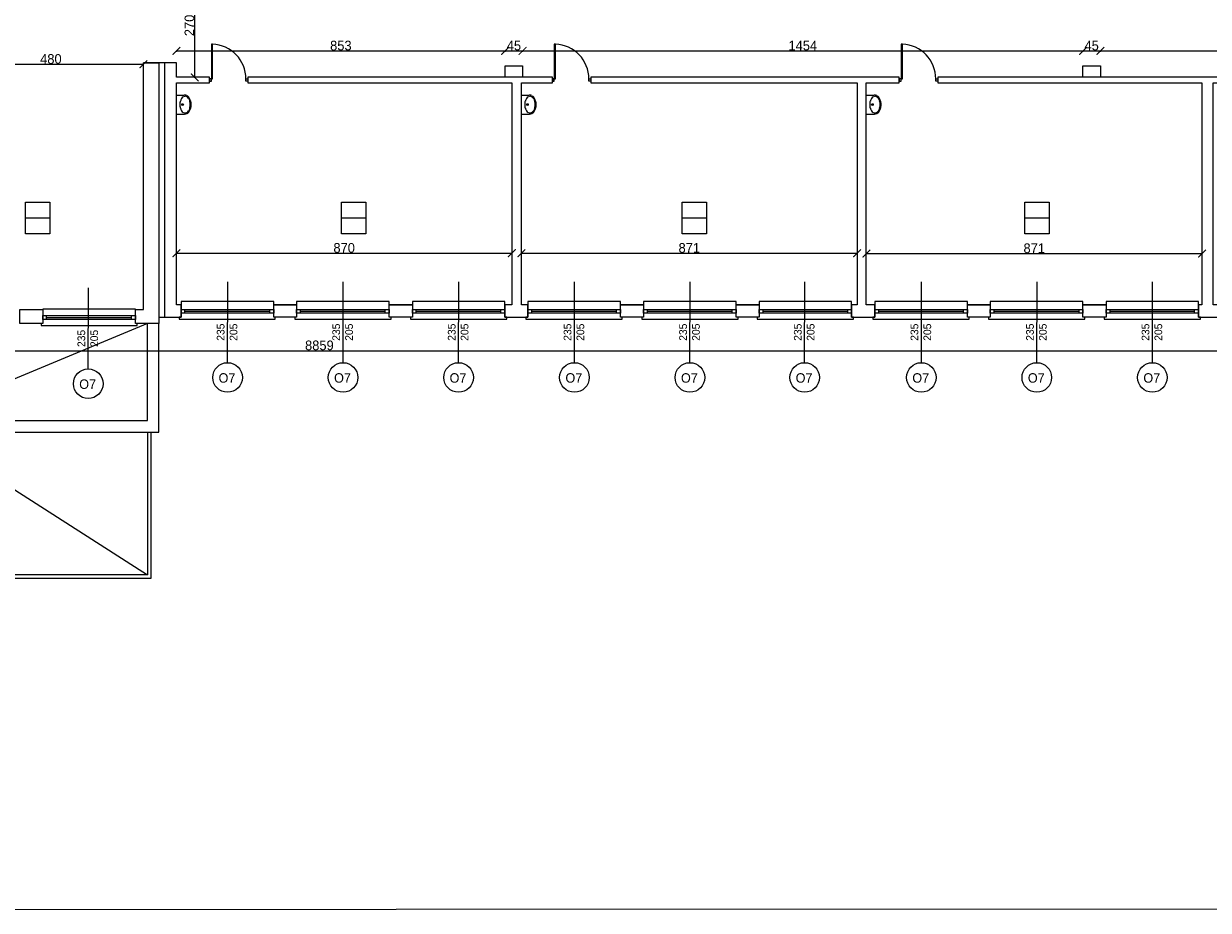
# Model space of a CAD drawing. Header units: centimetres. Extents: x -17621 to 77377, y -18613 to 66.
# Tile 54 of 173: x 10487 to 13560, y -18600 to -16300. Entities that reach past the tile are written whole.
import ezdxf

# ---------------------------------------------------------------- set-up
doc = ezdxf.new("R2010")
doc.units = ezdxf.units.CM
doc.layers.add('0-wymiarowanie rys.CAD', color=5, linetype='Continuous', lineweight=0, true_color=0x0000ff)
for name, color, linetype, lineweight in [('a_drzwi i okna', 2, 'Continuous', 0), ('a_inwentaryzacja', 141, 'Continuous', 0), ('a_wymiarowanie', 211, 'Continuous', 0), ('drzwi', 2, 'Continuous', 0), ('pomieszczenia', 191, 'Continuous', 5)]:
    doc.layers.add(name, color=color, linetype=linetype, lineweight=lineweight)
for name, color, linetype in [('PDF2_A220 ŚCIANY WEWNĘTRZNE', 7, 'Continuous'), ('PDF2_A310 STOLARKA ZEWNĘTRZNA', 7, 'Continuous'), ('PDF2_A720 MEBLE', 7, 'Continuous'), ('PDF2_WIDOKOWA', 7, 'Continuous'), ('PDF3_WIDOKOWA', 7, 'Continuous')]:
    doc.layers.add(name, color=color, linetype=linetype)
doc.styles.add('PDF Century Gothic', font='GOTHIC.TTF')
doc.dimstyles.new('ISO-25', dxfattribs={"dimtxt": 25, "dimasz": 20, "dimexe": 0.6, "dimexo": 0.375, "dimtad": 1, "dimdec": 0, "dimtxsty": 'PDF Century Gothic', "dimblk": 'ARCHTICK', "dimcen": 2.5, "dimadec": 1, "dimazin": 0, "dimtfac": 1, "dimtdec": 0, "dimtmove": 0, "dimatfit": 3, "dimldrblk": 'ARCHTICK', "dimfxl": 2, "dimfxlon": 1, "dimarcsym": 0})

# ---------------------------------------------------------------- blocks, each defined once
blk = doc.blocks.new('_ArchTick')
at = {"color": 0, "linetype": 'ByBlock', "const_width": 0.15}
blk.add_lwpolyline([(-0.5, -0.5), (0.5, 0.5)], dxfattribs=at)
blk = doc.blocks.new('*D22')
at = {"layer": 'a_wymiarowanie', "color": 0, "lineweight": -2, "transparency": 16777216}
for p, q in [((10317.4, -16405.2), (10317.4, -16404.6)), ((10317.4, -16405.2), (10797.4, -16405.2)), ((10797.4, -16405.2), (10797.4, -16404.6))]:
    blk.add_line(p, q, dxfattribs=at)
at = {"layer": 'Defpoints', "color": 0, "transparency": 16777216}
for p in [(10317.4, -16405.2), (10797.4, -16405.2), (10797.4, -16405.2)]:
    blk.add_point(p, dxfattribs=at)
at = {"layer": 'a_wymiarowanie', "color": 0, "lineweight": -2, "transparency": 16777216, "xscale": 20, "yscale": 20, "zscale": 20, "rotation": 180}
blk.add_blockref('_ArchTick', (10317.4, -16405.2), dxfattribs=at)
at = {"layer": 'a_wymiarowanie', "color": 0, "lineweight": -2, "transparency": 16777216, "xscale": 20, "yscale": 20, "zscale": 20}
blk.add_blockref('_ArchTick', (10797.4, -16405.2), dxfattribs=at)
at = {"layer": 'a_wymiarowanie', "color": 0, "lineweight": 0, "transparency": 16777216, "insert": (10557.4, -16391.5), "char_height": 25, "attachment_point": 5, "style": 'PDF Century Gothic'}
blk.add_mtext('480', dxfattribs=at)
blk = doc.blocks.new('*D258')
at = {"layer": 'a_wymiarowanie', "color": 0, "lineweight": -2, "transparency": 16777216}
for p, q in [((10928.7, -16169.8), (10931.3, -16169.8)), ((10930.7, -16439), (10930.7, -16169.8)), ((10928.7, -16439), (10931.3, -16439))]:
    blk.add_line(p, q, dxfattribs=at)
at = {"layer": 'Defpoints', "color": 0, "transparency": 16777216}
for p in [(10883.2, -16169.8), (10930.7, -16169.8), (10883.2, -16439)]:
    blk.add_point(p, dxfattribs=at)
at = {"layer": 'a_wymiarowanie', "color": 0, "lineweight": -2, "transparency": 16777216, "xscale": 20, "yscale": 20, "zscale": 20}
for p, rotation in [((10930.7, -16169.8), 90), ((10930.7, -16439), 270)]:
    blk.add_blockref('_ArchTick', p, dxfattribs=dict(at, rotation=rotation))
at = {"layer": 'a_wymiarowanie', "color": 0, "lineweight": 0, "transparency": 16777216, "insert": (10916.9, -16304.4), "char_height": 25, "attachment_point": 5, "rotation": 90, "style": 'PDF Century Gothic'}
blk.add_mtext('270', dxfattribs=at)
blk = doc.blocks.new('*D294')
at = {"layer": 'a_wymiarowanie', "color": 0, "lineweight": -2, "transparency": 16777216}
for p, q in [((10883.2, -16372.5), (10883.2, -16369.9)), ((10883.2, -16370.5), (11736.2, -16370.5)), ((11736.2, -16372.5), (11736.2, -16369.9))]:
    blk.add_line(p, q, dxfattribs=at)
at = {"layer": 'Defpoints', "color": 0, "transparency": 16777216}
for p in [(11736.2, -16370.5), (10883.2, -16401.8), (11736.2, -16409)]:
    blk.add_point(p, dxfattribs=at)
at = {"layer": 'a_wymiarowanie', "color": 0, "lineweight": -2, "transparency": 16777216, "xscale": 20, "yscale": 20, "zscale": 20, "rotation": 180}
blk.add_blockref('_ArchTick', (10883.2, -16370.5), dxfattribs=at)
at = {"layer": 'a_wymiarowanie', "color": 0, "lineweight": -2, "transparency": 16777216, "xscale": 20, "yscale": 20, "zscale": 20}
blk.add_blockref('_ArchTick', (11736.2, -16370.5), dxfattribs=at)
at = {"layer": 'a_wymiarowanie', "color": 0, "lineweight": 0, "transparency": 16777216, "insert": (11309.7, -16356.8), "char_height": 25, "attachment_point": 5, "style": 'PDF Century Gothic'}
blk.add_mtext('853', dxfattribs=at)
blk = doc.blocks.new('*D295')
at = {"layer": 'a_wymiarowanie', "color": 0, "lineweight": -2, "transparency": 16777216}
for p, q in [((11736.2, -16372.5), (11736.2, -16369.9)), ((11736.2, -16370.5), (11781.2, -16370.5)), ((11781.2, -16372.5), (11781.2, -16369.9))]:
    blk.add_line(p, q, dxfattribs=at)
at = {"layer": 'Defpoints', "color": 0, "transparency": 16777216}
for p in [(11781.2, -16370.5), (11736.2, -16409), (11781.2, -16409)]:
    blk.add_point(p, dxfattribs=at)
at = {"layer": 'a_wymiarowanie', "color": 0, "lineweight": -2, "transparency": 16777216, "xscale": 20, "yscale": 20, "zscale": 20, "rotation": 180}
blk.add_blockref('_ArchTick', (11736.2, -16370.5), dxfattribs=at)
at = {"layer": 'a_wymiarowanie', "color": 0, "lineweight": -2, "transparency": 16777216, "xscale": 20, "yscale": 20, "zscale": 20}
blk.add_blockref('_ArchTick', (11781.2, -16370.5), dxfattribs=at)
at = {"layer": 'a_wymiarowanie', "color": 0, "lineweight": 0, "transparency": 16777216, "insert": (11758.7, -16356.8), "char_height": 25, "attachment_point": 5, "style": 'PDF Century Gothic'}
blk.add_mtext('45', dxfattribs=at)
blk = doc.blocks.new('*D296')
at = {"layer": 'a_wymiarowanie', "color": 0, "lineweight": -2, "transparency": 16777216}
for p, q in [((11781.2, -16372.5), (11781.2, -16369.9)), ((11781.2, -16370.5), (13235.2, -16370.5)), ((13235.2, -16372.5), (13235.2, -16369.9))]:
    blk.add_line(p, q, dxfattribs=at)
at = {"layer": 'Defpoints', "color": 0, "transparency": 16777216}
for p in [(13235.2, -16370.5), (11781.2, -16409), (13235.2, -16409)]:
    blk.add_point(p, dxfattribs=at)
at = {"layer": 'a_wymiarowanie', "color": 0, "lineweight": -2, "transparency": 16777216, "xscale": 20, "yscale": 20, "zscale": 20, "rotation": 180}
blk.add_blockref('_ArchTick', (11781.2, -16370.5), dxfattribs=at)
at = {"layer": 'a_wymiarowanie', "color": 0, "lineweight": -2, "transparency": 16777216, "xscale": 20, "yscale": 20, "zscale": 20}
blk.add_blockref('_ArchTick', (13235.2, -16370.5), dxfattribs=at)
at = {"layer": 'a_wymiarowanie', "color": 0, "lineweight": 0, "transparency": 16777216, "insert": (12508.2, -16356.8), "char_height": 25, "attachment_point": 5, "style": 'PDF Century Gothic'}
blk.add_mtext('1454', dxfattribs=at)
blk = doc.blocks.new('*D297')
at = {"layer": 'a_wymiarowanie', "color": 0, "lineweight": -2, "transparency": 16777216}
for p, q in [((13235.2, -16372.5), (13235.2, -16369.9)), ((13235.2, -16370.5), (13280.2, -16370.5)), ((13280.2, -16372.5), (13280.2, -16369.9))]:
    blk.add_line(p, q, dxfattribs=at)
at = {"layer": 'Defpoints', "color": 0, "transparency": 16777216}
for p in [(13280.2, -16370.5), (13235.2, -16409), (13280.2, -16409)]:
    blk.add_point(p, dxfattribs=at)
at = {"layer": 'a_wymiarowanie', "color": 0, "lineweight": -2, "transparency": 16777216, "xscale": 20, "yscale": 20, "zscale": 20, "rotation": 180}
blk.add_blockref('_ArchTick', (13235.2, -16370.5), dxfattribs=at)
at = {"layer": 'a_wymiarowanie', "color": 0, "lineweight": -2, "transparency": 16777216, "xscale": 20, "yscale": 20, "zscale": 20}
blk.add_blockref('_ArchTick', (13280.2, -16370.5), dxfattribs=at)
at = {"layer": 'a_wymiarowanie', "color": 0, "lineweight": 0, "transparency": 16777216, "insert": (13257.7, -16356.8), "char_height": 25, "attachment_point": 5, "style": 'PDF Century Gothic'}
blk.add_mtext('45', dxfattribs=at)
blk = doc.blocks.new('*D298')
at = {"layer": 'a_wymiarowanie', "color": 0, "lineweight": -2, "transparency": 16777216}
for p, q in [((13280.2, -16372.5), (13280.2, -16369.9)), ((13280.2, -16370.5), (14752.2, -16370.5)), ((14752.2, -16372.5), (14752.2, -16369.9))]:
    blk.add_line(p, q, dxfattribs=at)
at = {"layer": 'Defpoints', "color": 0, "transparency": 16777216}
for p in [(14752.2, -16370.5), (13280.2, -16409), (14752.2, -16395)]:
    blk.add_point(p, dxfattribs=at)
at = {"layer": 'a_wymiarowanie', "color": 0, "lineweight": -2, "transparency": 16777216, "xscale": 20, "yscale": 20, "zscale": 20, "rotation": 180}
blk.add_blockref('_ArchTick', (13280.2, -16370.5), dxfattribs=at)
at = {"layer": 'a_wymiarowanie', "color": 0, "lineweight": -2, "transparency": 16777216, "xscale": 20, "yscale": 20, "zscale": 20}
blk.add_blockref('_ArchTick', (14752.2, -16370.5), dxfattribs=at)
at = {"layer": 'a_wymiarowanie', "color": 0, "lineweight": 0, "transparency": 16777216, "insert": (14016.2, -16356.8), "char_height": 25, "attachment_point": 5, "style": 'PDF Century Gothic'}
blk.add_mtext('1472', dxfattribs=at)
blk = doc.blocks.new('*D101')
at = {"layer": 'a_wymiarowanie', "color": 0, "lineweight": -2, "transparency": 16777216}
for p, q in [((10883.2, -16897.4), (10883.2, -16894.8)), ((10883.2, -16895.4), (11753.5, -16895.4)), ((11753.5, -16897.4), (11753.5, -16894.8))]:
    blk.add_line(p, q, dxfattribs=at)
at = {"layer": 'Defpoints', "color": 0, "transparency": 16777216}
for p in [(11753.5, -16895.4), (10883.2, -17029.2), (11753.5, -17029.2)]:
    blk.add_point(p, dxfattribs=at)
at = {"layer": 'a_wymiarowanie', "color": 0, "lineweight": -2, "transparency": 16777216, "xscale": 20, "yscale": 20, "zscale": 20, "rotation": 180}
blk.add_blockref('_ArchTick', (10883.2, -16895.4), dxfattribs=at)
at = {"layer": 'a_wymiarowanie', "color": 0, "lineweight": -2, "transparency": 16777216, "xscale": 20, "yscale": 20, "zscale": 20}
blk.add_blockref('_ArchTick', (11753.5, -16895.4), dxfattribs=at)
at = {"layer": 'a_wymiarowanie', "color": 0, "lineweight": 0, "transparency": 16777216, "insert": (11318.3, -16881.7), "char_height": 25, "attachment_point": 5, "style": 'PDF Century Gothic'}
blk.add_mtext('870', dxfattribs=at)
blk = doc.blocks.new('*D102')
at = {"layer": 'a_wymiarowanie', "color": 0, "lineweight": -2, "transparency": 16777216}
for p, q in [((11778.1, -16897.5), (11778.1, -16894.9)), ((11778.1, -16895.5), (12649.3, -16895.5)), ((12649.3, -16897.5), (12649.3, -16894.9))]:
    blk.add_line(p, q, dxfattribs=at)
at = {"layer": 'Defpoints', "color": 0, "transparency": 16777216}
for p in [(12649.3, -16895.5), (11778.1, -17029.2), (12649.3, -17029.2)]:
    blk.add_point(p, dxfattribs=at)
at = {"layer": 'a_wymiarowanie', "color": 0, "lineweight": -2, "transparency": 16777216, "xscale": 20, "yscale": 20, "zscale": 20, "rotation": 180}
blk.add_blockref('_ArchTick', (11778.1, -16895.5), dxfattribs=at)
at = {"layer": 'a_wymiarowanie', "color": 0, "lineweight": -2, "transparency": 16777216, "xscale": 20, "yscale": 20, "zscale": 20}
blk.add_blockref('_ArchTick', (12649.3, -16895.5), dxfattribs=at)
at = {"layer": 'a_wymiarowanie', "color": 0, "lineweight": 0, "transparency": 16777216, "insert": (12213.7, -16881.7), "char_height": 25, "attachment_point": 5, "style": 'PDF Century Gothic'}
blk.add_mtext('871', dxfattribs=at)
blk = doc.blocks.new('*D103')
at = {"layer": 'a_wymiarowanie', "color": 0, "lineweight": -2, "transparency": 16777216}
for p, q in [((12673, -16898.3), (12673, -16895.7)), ((12673, -16896.3), (13544.3, -16896.3)), ((13544.3, -16898.3), (13544.3, -16895.7))]:
    blk.add_line(p, q, dxfattribs=at)
at = {"layer": 'Defpoints', "color": 0, "transparency": 16777216}
for p in [(13544.3, -16896.3), (12673, -17029.2), (13544.3, -17029.2)]:
    blk.add_point(p, dxfattribs=at)
at = {"layer": 'a_wymiarowanie', "color": 0, "lineweight": -2, "transparency": 16777216, "xscale": 20, "yscale": 20, "zscale": 20, "rotation": 180}
blk.add_blockref('_ArchTick', (12673, -16896.3), dxfattribs=at)
at = {"layer": 'a_wymiarowanie', "color": 0, "lineweight": -2, "transparency": 16777216, "xscale": 20, "yscale": 20, "zscale": 20}
blk.add_blockref('_ArchTick', (13544.3, -16896.3), dxfattribs=at)
at = {"layer": 'a_wymiarowanie', "color": 0, "lineweight": 0, "transparency": 16777216, "insert": (13108.7, -16882.6), "char_height": 25, "attachment_point": 5, "style": 'PDF Century Gothic'}
blk.add_mtext('871', dxfattribs=at)
blk = doc.blocks.new('*D1053')
at = {"layer": '0-wymiarowanie rys.CAD', "color": 0, "linetype": 'Continuous', "lineweight": -2, "transparency": 16777216}
for p, q in [((6824.3, -17146.4), (6824.3, -17149)), ((6824.3, -17148.4), (15683.7, -17148.4)), ((15683.7, -17146.4), (15683.7, -17149))]:
    blk.add_line(p, q, dxfattribs=at)
at = {"layer": 'Defpoints', "color": 0, "linetype": 'Continuous', "transparency": 16777216}
for p in [(6824.3, -17061.3), (15683.7, -17061.3), (15683.7, -17148.4)]:
    blk.add_point(p, dxfattribs=at)
at = {"layer": '0-wymiarowanie rys.CAD', "color": 0, "linetype": 'Continuous', "lineweight": -2, "transparency": 16777216, "xscale": 20, "yscale": 20, "zscale": 20, "rotation": 180}
blk.add_blockref('_ArchTick', (6824.3, -17148.4), dxfattribs=at)
at = {"layer": '0-wymiarowanie rys.CAD', "color": 0, "linetype": 'Continuous', "lineweight": -2, "transparency": 16777216, "xscale": 20, "yscale": 20, "zscale": 20}
blk.add_blockref('_ArchTick', (15683.7, -17148.4), dxfattribs=at)
at = {"layer": '0-wymiarowanie rys.CAD', "color": 0, "linetype": 'Continuous', "transparency": 16777216, "insert": (11254, -17134.6), "char_height": 25, "attachment_point": 5, "style": 'PDF Century Gothic'}
blk.add_mtext('8859', dxfattribs=at)

msp = doc.modelspace()

# ---------------------------------------------------------------- linework, layer by layer
at = {"layer": 'a_drzwi i okna'}
for p, q in [((10654, -16985.3), (10653.4, -17195.4)), ((11015.4, -16969.2), (11014.9, -17179.4)), ((11315.2, -16969.2), (11314.6, -17179.4)), ((11614.9, -16969.2), (11614.3, -17179.4)), ((11915.4, -16969.2), (11914.9, -17179.4)), ((12215.2, -16969.2), (12214.6, -17179.4)), ((12512.8, -16969.2), (12512.2, -17179.4)), ((12815.4, -16969.2), (12814.9, -17179.4)), ((13115.2, -16969.2), (13114.6, -17179.4)), ((13414.9, -16969.2), (13414.3, -17179.4))]:
    msp.add_line(p, q, dxfattribs=at)
for centre in [(11015.7, -17217.8), (11315.4, -17217.8), (11615.1, -17217.8), (11915.7, -17217.8), (12215.4, -17217.8), (12513, -17217.8), (12815.7, -17217.8), (13115.4, -17217.8), (13415.1, -17217.8), (10654.2, -17233.9)]:
    msp.add_circle(centre, 38.4, dxfattribs=at)
at = {"layer": 'a_inwentaryzacja', "lineweight": 25}
for p, q in [((10797.4, -17041), (10797.4, -16401.8)), ((10883.2, -16401.8), (10797.4, -16401.8)), ((10837.5, -16401.8), (10837.5, -17077.4)), ((10851.8, -16401.8), (10851.8, -17061.3)), ((10883.2, -16439), (10883.2, -16401.8)), ((10968.7, -16439), (10883.2, -16439)), ((10968.7, -16453.4), (10968.7, -16439)), ((10883.2, -17029.2), (10883.2, -16453.4)), ((10883.2, -16453.4), (10968.7, -16453.4)), ((10776.5, -17077.4), (10776.5, -17041)), ((10776.5, -17041), (10797.4, -17041)), ((10895, -17029.2), (10883.2, -17029.2)), ((10837.5, -17077.4), (10776.5, -17077.4)), ((10837.5, -17061.3), (10895, -17061.3))]:
    msp.add_line(p, q, dxfattribs=at)
for points in [[(11781.2, -16439), (11736.2, -16439), (11736.2, -16409), (11781.2, -16409)], [(13280.2, -16439), (13235.2, -16439), (13235.2, -16409), (13280.2, -16409)], [(11858.5, -16439), (11068.6, -16439), (11068.6, -16453.4), (11753.5, -16453.4), (11753.5, -17029.2), (11734.9, -17029.2), (11734.9, -17061.3), (11795, -17061.3), (11795, -17029.2), (11778.1, -17029.2), (11778.1, -16453.4), (11858.5, -16453.4)], [(12758.5, -16453.4), (12758.5, -16439), (11958.4, -16439), (11958.4, -16453.4), (12649.3, -16453.4), (12649.3, -17029.2), (12634.9, -17029.2), (12634.9, -17061.3), (12695, -17061.3), (12695, -17029.2), (12673, -17029.2), (12673, -16453.4)], [(12858.4, -16439), (12858.4, -16453.4), (13543.3, -16453.4), (13543.3, -17029.2), (13534.9, -17029.2), (13534.9, -17061.3), (13595, -17061.3), (13595, -17029.2), (13573, -17029.2), (13573, -16453.4), (13658.5, -16453.4), (13658.5, -16439)], [(10476.8, -17077.4), (10476.8, -17041), (10536.9, -17041), (10536.9, -17077.4)], [(11135.5, -17029.2), (11194.7, -17029.2), (11194.7, -17061.3), (11135.5, -17061.3)], [(11435.2, -17029.2), (11495.3, -17029.2), (11495.3, -17061.3), (11435.2, -17061.3)], [(12035.5, -17029.2), (12094.7, -17029.2), (12094.7, -17061.3), (12035.5, -17061.3)], [(12335.2, -17029.2), (12395.3, -17029.2), (12395.3, -17061.3), (12335.2, -17061.3)], [(12935.5, -17029.2), (12994.7, -17029.2), (12994.7, -17061.3), (12935.5, -17061.3)], [(13235.2, -17029.2), (13295.3, -17029.2), (13295.3, -17061.3), (13235.2, -17061.3)]]:
    msp.add_lwpolyline(points, close=True, dxfattribs=at)
for points in [[(11194.7, -17061.3), (11135.5, -17061.3)], [(11495.3, -17061.3), (11435.2, -17061.3)], [(12094.7, -17061.3), (12035.5, -17061.3)], [(12395.3, -17061.3), (12335.2, -17061.3)], [(12994.7, -17061.3), (12935.5, -17061.3)], [(13295.3, -17061.3), (13235.2, -17061.3)]]:
    msp.add_lwpolyline(points, dxfattribs=at)
at = {"layer": 'drzwi'}
for points in [[(10973.7, -16443.1), (10968.7, -16443.1), (10968.7, -16449.4), (10973.7, -16449.4), (10973.7, -16443.1), (10976.7, -16443.1), (10976.7, -16353.4), (10973.7, -16353.3), (10973.7, -16443.1)], [(11863.5, -16443.1), (11858.5, -16443.1), (11858.5, -16449.4), (11863.5, -16449.4), (11863.5, -16443.1), (11866.5, -16443.1), (11866.5, -16353.4), (11863.5, -16353.3), (11863.5, -16443.1)], [(12763.5, -16443.1), (12758.5, -16443.1), (12758.5, -16449.4), (12763.5, -16449.4), (12763.5, -16443.1), (12766.5, -16443.1), (12766.5, -16353.4), (12763.5, -16353.3), (12763.5, -16443.1)]]:
    msp.add_lwpolyline(points, dxfattribs=at)
for points in [[(11063.4, -16443.1), (11068.4, -16443.1), (11068.4, -16449.4), (11063.4, -16449.4)], [(11953.3, -16443.1), (11958.3, -16443.1), (11958.3, -16449.4), (11953.3, -16449.4)], [(12853.3, -16443.1), (12858.3, -16443.1), (12858.3, -16449.4), (12853.3, -16449.4)]]:
    msp.add_lwpolyline(points, close=True, dxfattribs=at)
for centre in [(10973.8, -16442.9), (11863.6, -16442.9), (12763.6, -16442.9)]:
    msp.add_arc(centre, 89.7, 359.8945, 88.1637, dxfattribs=at)
at = {"layer": 'PDF2_A220 ŚCIANY WEWNĘTRZNE', "lineweight": 25}
for p, q in [((10797.4, -16401.8), (10837.5, -16401.8)), ((10895, -17061.3), (10895, -17029.2))]:
    msp.add_line(p, q, dxfattribs=at)
for points in [[(11194.7, -17029.2), (11135.5, -17029.2)], [(11495.3, -17029.2), (11435.2, -17029.2)], [(12094.7, -17029.2), (12035.5, -17029.2)], [(12395.3, -17029.2), (12335.2, -17029.2)], [(12994.7, -17029.2), (12935.5, -17029.2)], [(13295.3, -17029.2), (13235.2, -17029.2)]]:
    msp.add_lwpolyline(points, dxfattribs=at)
at = {"layer": 'PDF2_A310 STOLARKA ZEWNĘTRZNA', "lineweight": 5}
for points in [[(10895, -17020.7), (10895, -17061.3), (10889.9, -17061.3), (10889.9, -17066.4), (11135.5, -17066.4), (11139.7, -17066.4), (11139.7, -17061.3), (11135.5, -17061.3), (11135.5, -17020.7)], [(11194.7, -17020.7), (11194.7, -17061.3), (11190.5, -17061.3), (11190.5, -17066.4), (11435.2, -17066.4), (11440.3, -17066.4), (11440.3, -17061.3), (11435.2, -17061.3), (11435.2, -17020.7)], [(11495.3, -17020.7), (11495.3, -17061.3), (11490.2, -17061.3), (11490.2, -17066.4), (11734.9, -17066.4), (11740, -17066.4), (11740, -17061.3), (11734.9, -17061.3), (11734.9, -17020.7)], [(11795, -17020.7), (11795, -17061.3), (11789.9, -17061.3), (11789.9, -17066.4), (12035.5, -17066.4), (12039.7, -17066.4), (12039.7, -17061.3), (12035.5, -17061.3), (12035.5, -17020.7)], [(12094.7, -17020.7), (12094.7, -17061.3), (12090.5, -17061.3), (12090.5, -17066.4), (12335.2, -17066.4), (12340.3, -17066.4), (12340.3, -17061.3), (12335.2, -17061.3), (12335.2, -17020.7)], [(12395.3, -17020.7), (12395.3, -17061.3), (12390.2, -17061.3), (12390.2, -17066.4), (12634.9, -17066.4), (12640, -17066.4), (12640, -17061.3), (12634.9, -17061.3), (12634.9, -17020.7)], [(12695, -17020.7), (12695, -17061.3), (12689.9, -17061.3), (12689.9, -17066.4), (12935.5, -17066.4), (12939.7, -17066.4), (12939.7, -17061.3), (12935.5, -17061.3), (12935.5, -17020.7)], [(12994.7, -17020.7), (12994.7, -17061.3), (12989.7, -17061.3), (12989.7, -17066.4), (13235.2, -17066.4), (13240.3, -17066.4), (13240.3, -17061.3), (13235.2, -17061.3), (13235.2, -17020.7)], [(13295.3, -17020.7), (13295.3, -17061.3), (13290.2, -17061.3), (13290.2, -17066.4), (13534.9, -17066.4), (13540, -17066.4), (13540, -17061.3), (13534.9, -17061.3), (13534.9, -17020.7)], [(10536.9, -17040.2), (10536.9, -17077.4), (10531.8, -17077.4), (10531.8, -17082.5), (10776.5, -17082.5), (10781.6, -17082.5), (10781.6, -17077.4), (10776.5, -17077.4), (10776.5, -17040.2)], [(10536.9, -17057.1), (10546.2, -17057.1), (10766.3, -17057.1), (10776.5, -17057.1), (10776.5, -17067.3), (10766.3, -17067.3), (10546.2, -17067.3), (10536.9, -17067.3)], [(10895, -17041), (10905.2, -17041), (11125.3, -17041), (11135.5, -17041), (11135.5, -17051.2), (11125.3, -17051.2), (10905.2, -17051.2), (10895, -17051.2)], [(11194.7, -17041), (11204.9, -17041), (11425, -17041), (11435.2, -17041), (11435.2, -17051.2), (11425, -17051.2), (11204.9, -17051.2), (11194.7, -17051.2)], [(11495.3, -17041), (11505.5, -17041), (11724.8, -17041), (11734.9, -17041), (11734.9, -17051.2), (11724.8, -17051.2), (11505.5, -17051.2), (11495.3, -17051.2)], [(11795, -17041), (11805.2, -17041), (12025.3, -17041), (12035.5, -17041), (12035.5, -17051.2), (12025.3, -17051.2), (11805.2, -17051.2), (11795, -17051.2)], [(12094.7, -17041), (12104.9, -17041), (12325, -17041), (12335.2, -17041), (12335.2, -17051.2), (12325, -17051.2), (12104.9, -17051.2), (12094.7, -17051.2)], [(12395.3, -17041), (12405.5, -17041), (12624.8, -17041), (12634.9, -17041), (12634.9, -17051.2), (12624.8, -17051.2), (12405.5, -17051.2), (12395.3, -17051.2)], [(12695, -17041), (12705.2, -17041), (12925.3, -17041), (12935.5, -17041), (12935.5, -17051.2), (12925.3, -17051.2), (12705.2, -17051.2), (12695, -17051.2)], [(12994.7, -17041), (13004.9, -17041), (13225, -17041), (13235.2, -17041), (13235.2, -17051.2), (13225, -17051.2), (13004.9, -17051.2), (12994.7, -17051.2)], [(13295.3, -17041), (13305.5, -17041), (13524.8, -17041), (13534.9, -17041), (13534.9, -17051.2), (13524.8, -17051.2), (13305.5, -17051.2), (13295.3, -17051.2)]]:
    msp.add_lwpolyline(points, close=True, dxfattribs=at)
for points in [[(10546.2, -17067.3), (10546.2, -17057.1)], [(10766.3, -17067.3), (10766.3, -17057.1)], [(10905.2, -17051.2), (10905.2, -17041)], [(10905.2, -17046.1), (11125.3, -17046.1)], [(11125.3, -17051.2), (11125.3, -17041)], [(11204.9, -17051.2), (11204.9, -17041)], [(11204.9, -17046.1), (11425, -17046.1)], [(11425, -17051.2), (11425, -17041)], [(11505.5, -17051.2), (11505.5, -17041)], [(11505.5, -17046.1), (11724.8, -17046.1)], [(11724.8, -17051.2), (11724.8, -17041)], [(11805.2, -17051.2), (11805.2, -17041)], [(11805.2, -17046.1), (12025.3, -17046.1)], [(12025.3, -17051.2), (12025.3, -17041)], [(12104.9, -17051.2), (12104.9, -17041)], [(12104.9, -17046.1), (12325, -17046.1)], [(12325, -17051.2), (12325, -17041)], [(12405.5, -17051.2), (12405.5, -17041)], [(12405.5, -17046.1), (12624.8, -17046.1)], [(12624.8, -17051.2), (12624.8, -17041)], [(12705.2, -17051.2), (12705.2, -17041)], [(12705.2, -17046.1), (12925.3, -17046.1)], [(12925.3, -17051.2), (12925.3, -17041)], [(13004.9, -17051.2), (13004.9, -17041)], [(13004.9, -17046.1), (13225, -17046.1)], [(13225, -17051.2), (13225, -17041)], [(13305.5, -17051.2), (13305.5, -17041)], [(13305.5, -17046.1), (13524.8, -17046.1)], [(13524.8, -17051.2), (13524.8, -17041)], [(10546.2, -17062.2), (10766.3, -17062.2)]]:
    msp.add_lwpolyline(points, dxfattribs=at)
at = {"layer": 'PDF2_A720 MEBLE', "lineweight": 0}
for points in [[(10903.5, -16535.6), (10883.2, -16535.6), (10883.2, -16485.6), (10903.5, -16485.6)], [(11798.4, -16535.6), (11778.1, -16535.6), (11778.1, -16485.6), (11798.4, -16485.6)], [(12693.3, -16535.6), (12673, -16535.6), (12673, -16485.6), (12693.3, -16485.6)]]:
    msp.add_lwpolyline(points, dxfattribs=at)
for points in [[(10893.1, -16500.7, 0.068272), (10891.8, -16509.7, 0.068272), (10893.1, -16518.7)], [(10910, -16489.3, 0.138478), (10905.8, -16488.1, 0.138478), (10901.6, -16489.3)], [(10917.7, -16518.7, 0.068248), (10918.9, -16509.7, 0.068272), (10917.7, -16500.7)], [(10920.1, -16519.6, 0.068248), (10921.5, -16509.7, 0.068273), (10920.1, -16499.8)], [(11788, -16500.7, 0.068272), (11786.8, -16509.7, 0.068272), (11788, -16518.7)], [(11805, -16489.3, 0.138478), (11800.8, -16488.1, 0.138478), (11796.6, -16489.3)], [(11812.7, -16518.7, 0.068248), (11813.9, -16509.7, 0.068272), (11812.7, -16500.7)], [(11815.1, -16519.6, 0.068248), (11816.4, -16509.7, 0.068273), (11815.1, -16499.8)], [(12683, -16500.7, 0.068272), (12681.8, -16509.7, 0.068272), (12683, -16518.7)], [(12699.9, -16489.3, 0.138478), (12695.7, -16488.1, 0.138478), (12691.5, -16489.3)], [(12707.6, -16518.7, 0.068248), (12708.9, -16509.7, 0.068272), (12707.6, -16500.7)], [(12710, -16519.6, 0.068248), (12711.4, -16509.7, 0.068273), (12710, -16499.8)], [(10901.6, -16530.1, 0.138479), (10905.8, -16531.3, 0.138478), (10910, -16530.1)], [(11796.6, -16530.1, 0.138479), (11800.8, -16531.3, 0.138478), (11805, -16530.1)], [(12691.5, -16530.1, 0.138479), (12695.7, -16531.3, 0.138478), (12699.9, -16530.1)]]:
    msp.add_lwpolyline(points, format="xyb", dxfattribs=at)
for centre in [(10899, -16509.7), (11794, -16509.7), (12689, -16509.7)]:
    msp.add_circle(centre, 2.12, dxfattribs=at)
for centre, radius, start, end in [((10916, -16507.1), 23.3, 145.9881, 164.3847), ((10909.2, -16502.9), 15.7, 121.5434, 145.9882), ((10904.1, -16496.1), 11.4, 58.4711, 90.0072), ((10901.6, -16502.9), 15.7, 34.0263, 58.4712), ((10900.7, -16502.9), 19, 34.0265, 58.471), ((10895.7, -16507.1), 23.3, 15.6299, 34.0264), ((10894, -16507.1), 26.7, 15.6298, 34.0265), ((11810.9, -16507.1), 23.3, 145.9881, 164.3847), ((11804.2, -16502.9), 15.7, 121.5434, 145.9882), ((11799.1, -16496.1), 11.4, 58.4711, 90.0072), ((11796.5, -16502.9), 15.7, 34.0263, 58.4712), ((11795.7, -16502.9), 19, 34.0265, 58.471), ((11790.6, -16507.1), 23.3, 15.6299, 34.0264), ((11788.9, -16507.1), 26.7, 15.6298, 34.0265), ((12705.9, -16507.1), 23.3, 145.9881, 164.3847), ((12699.1, -16502.9), 15.7, 121.5434, 145.9882), ((12694, -16496.1), 11.4, 58.4711, 90.0072), ((12691.5, -16502.9), 15.7, 34.0263, 58.4712), ((12690.7, -16502.9), 19, 34.0265, 58.471), ((12685.6, -16507.1), 23.3, 15.6299, 34.0264), ((12683.9, -16507.1), 26.7, 15.6298, 34.0265), ((10916, -16513.1), 23.3, 195.6299, 214.0264), ((10909.2, -16517.3), 15.7, 214.0263, 238.4712), ((10904.1, -16523.2), 11.4, 270.0128, 301.549), ((10901.6, -16517.3), 15.7, 301.549, 325.9936), ((10900.7, -16517.3), 19, 301.549, 325.9936), ((10895.7, -16513.1), 23.3, 325.9936, 344.3902), ((10894, -16513.1), 26.7, 325.9937, 344.3901), ((11810.9, -16513.1), 23.3, 195.6299, 214.0264), ((11804.2, -16517.3), 15.7, 214.0263, 238.4712), ((11799.1, -16523.2), 11.4, 270.0128, 301.549), ((11796.5, -16517.3), 15.7, 301.549, 325.9936), ((11795.7, -16517.3), 19, 301.549, 325.9936), ((11790.6, -16513.1), 23.3, 325.9936, 344.3902), ((11788.9, -16513.1), 26.7, 325.9937, 344.3901), ((12705.9, -16513.1), 23.3, 195.6299, 214.0264), ((12699.1, -16517.3), 15.7, 214.0263, 238.4712), ((12694, -16523.2), 11.4, 270.0128, 301.549), ((12691.5, -16517.3), 15.7, 301.549, 325.9936), ((12690.7, -16517.3), 19, 301.549, 325.9936), ((12685.6, -16513.1), 23.3, 325.9936, 344.3902), ((12683.9, -16513.1), 26.7, 325.9937, 344.3901)]:
    msp.add_arc(centre, radius, start, end, dxfattribs=at)
at = {"layer": 'PDF2_WIDOKOWA', "lineweight": 5}
for points in [[(9585.2, -17077.4), (9585.2, -17359.4), (10837.5, -17359.4), (10837.5, -17077.4)], [(10817.1, -17359.4), (10817.1, -17739.5), (10219.4, -17739.5), (10219.4, -17359.4)], [(10807.8, -17359.4), (10807.8, -17729.4), (10229.5, -17729.4), (10229.5, -17359.4), (10807.8, -17729.4)]]:
    msp.add_lwpolyline(points, dxfattribs=at)
msp.add_lwpolyline([(10807.8, -17077.4), (10203.3, -17329.7), (9615.7, -17077.4), (9615.7, -17329.7), (10807.8, -17329.7)], close=True, dxfattribs=at)
at = {"layer": 'PDF3_WIDOKOWA', "color": 7, "lineweight": 5, "true_color": 0xffffff}
msp.add_lwpolyline([(5177.1, -18600.2), (5177.1, -5675.7), (20865.9, -5670.7), (20865.9, -18595.2)], close=True, dxfattribs=at)
at = {"layer": 'pomieszczenia'}
for p, q in [((10491.8, -16804), (10554.9, -16804)), ((11311.5, -16804), (11374.5, -16804)), ((12194.9, -16804), (12258, -16804)), ((13084.6, -16804), (13147.7, -16804))]:
    msp.add_line(p, q, dxfattribs=at)
for points in [[(10491.8, -16762.8), (10554.9, -16762.8), (10554.9, -16845.1), (10491.8, -16845.1)], [(11311.5, -16762.8), (11374.5, -16762.8), (11374.5, -16845.1), (11311.5, -16845.1)], [(12194.9, -16762.8), (12258, -16762.8), (12258, -16845.1), (12194.9, -16845.1)], [(13084.6, -16762.8), (13147.7, -16762.8), (13147.7, -16845.1), (13084.6, -16845.1)]]:
    msp.add_lwpolyline(points, close=True, dxfattribs=at)

# ---------------------------------------------------------------- texts
at = {"layer": 'a_drzwi i okna', "char_height": 20, "attachment_point": 1, "rotation": 90, "style": 'PDF Century Gothic'}
for insert in [(10987.8, -17122.6), (11287.6, -17122.6), (11587.3, -17122.6), (11887.8, -17122.6), (12187.6, -17122.6), (12485.2, -17122.6), (12787.9, -17122.6), (13087.6, -17122.6), (13387.3, -17122.6), (10626.4, -17138.7)]:
    msp.add_mtext_dynamic_manual_height_columns('235\\P205', width=179.816, gutter_width=12.5, heights=[162.8], dxfattribs=dict(at, insert=insert))
at = {"layer": 'a_drzwi i okna', "char_height": 24.55, "attachment_point": 7, "style": 'PDF Century Gothic'}
for insert in [(10992.4, -17231.6), (11292.1, -17231.6), (11591.8, -17231.6), (11892.4, -17231.6), (12192.1, -17231.6), (12489.7, -17231.6), (12792.4, -17231.6), (13092.1, -17231.6), (13391.8, -17231.6), (10630.9, -17247.7)]:
    msp.add_mtext_dynamic_manual_height_columns('O7', width=220.698, gutter_width=15.3, heights=[199.8], dxfattribs=dict(at, insert=insert))

# ---------------------------------------------------------------- dimensions: what is measured, and where the dimension line sits
at = {"layer": '0-wymiarowanie rys.CAD', "linetype": 'Continuous'}
dim = msp.add_linear_dim(base=(15683.7, -17148.4), p1=(6824.3, -17061.3), p2=(15683.7, -17061.3), dimstyle='ISO-25', dxfattribs=at)
dim.commit()
dim.dimension.update_dxf_attribs({"geometry": '*D1053', "text_midpoint": (11254, -17134.6)})
at = {"layer": 'a_wymiarowanie', "lineweight": 0}
dim = msp.add_linear_dim(base=(10930.7, -16169.8), p1=(10883.2, -16439), p2=(10883.2, -16169.8), angle=90, text='270', dimstyle='ISO-25', dxfattribs=at)
dim.commit()
dim.dimension.update_dxf_attribs({"geometry": '*D258', "text_midpoint": (10916.9, -16304.4)})
for base, p1, p2, picture, middle in [((11736.2, -16370.5), (10883.2, -16401.8), (11736.2, -16409), '*D294', (11309.7, -16356.8)), ((10797.4, -16405.2), (10317.4, -16405.2), (10797.4, -16405.2), '*D22', (10557.4, -16391.5)), ((11753.5, -16895.4), (10883.2, -17029.2), (11753.5, -17029.2), '*D101', (11318.3, -16881.7)), ((12649.3, -16895.5), (11778.1, -17029.2), (12649.3, -17029.2), '*D102', (12213.7, -16881.7)), ((13544.3, -16896.3), (12673, -17029.2), (13544.3, -17029.2), '*D103', (13108.7, -16882.6))]:
    dim = msp.add_linear_dim(base=base, p1=p1, p2=p2, dimstyle='ISO-25', dxfattribs=at)
    dim.commit()
    dim.dimension.update_dxf_attribs({"geometry": picture, "text_midpoint": middle})
for base, p1, p2, picture, middle in [((11781.2, -16370.5), (11736.2, -16409), (11781.2, -16409), '*D295', (11758.7, -16356.8)), ((13235.2, -16370.5), (11781.2, -16409), (13235.2, -16409), '*D296', (12508.2, -16356.8)), ((13280.2, -16370.5), (13235.2, -16409), (13280.2, -16409), '*D297', (13257.7, -16356.8)), ((14752.2, -16370.5), (13280.2, -16409), (14752.2, -16395), '*D298', (14016.2, -16356.8))]:
    dim = msp.add_linear_dim(base=base, p1=p1, p2=p2, dimstyle='ISO-25', override={"dimtmove": 1}, dxfattribs=at)
    dim.commit()
    dim.dimension.update_dxf_attribs({"geometry": picture, "text_midpoint": middle})

doc.saveas('drawing.dxf')
